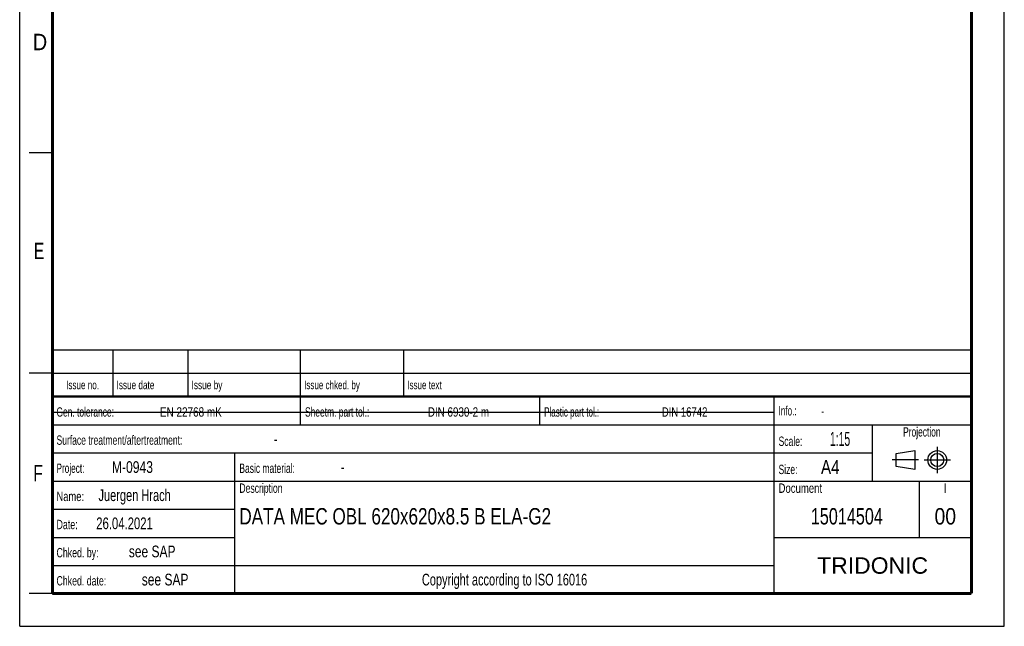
# Model space of a CAD drawing. Header units: millimetres. Extents: x 0 to 210, y 0 to 297.
# Tile 1 of 7: x 0 to 210, y 0 to 129. Entities that reach past the tile are written whole.
import ezdxf
from ezdxf.enums import TextEntityAlignment as Align

# ---------------------------------------------------------------- set-up
doc = ezdxf.new("R2010")
doc.units = ezdxf.units.MM
doc.header["$LTSCALE"] = 19.36
doc.linetypes.add('CENTER', pattern=[0.6, 0.375, -0.075, 0.075, -0.075])
doc.layers.get('0').update_dxf_attribs({"linetype": 'CONTINUOUS'})
doc.layers.add('DEFAULT_1', color=7, linetype='CENTER')
doc.layers.add('Z_NOTICE', color=7, linetype='CONTINUOUS')
doc.styles.get("Standard").update_dxf_attribs({"font": 'txt', "width": 0.7})
doc.styles.add('TEXTSTYLE_2', font='txt', dxfattribs={"width": 0.75})
doc.styles.add('TEXTSTYLE_5', font='arial.ttf')

# ---------------------------------------------------------------- blocks, each defined once
blk = doc.blocks.new('PROJEKTIONSMETHODE_BL0', base_point=(192.31, 35.47))
at = {"color": 2, "linetype": 'CONTINUOUS'}
for p, q in [((186.91, 36.87), (190.91, 37.47)), ((186.91, 34.07), (186.91, 36.87)), ((190.91, 37.47), (190.91, 33.47)), ((190.91, 33.47), (186.91, 34.07))]:
    blk.add_line(p, q, dxfattribs=at)
for radius in [2, 1.4]:
    blk.add_circle((195.71, 35.47), radius, dxfattribs=at)
at = {"layer": 'DEFAULT_1', "color": 2, "linetype": 'CENTER'}
for p, q in [((195.71, 38.27), (195.71, 32.67)), ((191.71, 35.47), (186.11, 35.47)), ((192.91, 35.47), (198.5, 35.47))]:
    blk.add_line(p, q, dxfattribs=at)

msp = doc.modelspace()

# ---------------------------------------------------------------- linework, layer by layer
at = {"color": 2, "linetype": 'CONTINUOUS'}
for p, q in [((0, 0), (0, 297)), ((210, 0), (210, 297)), ((7, 101), (2, 101)), ((6.9136191, 48.9601545), (6.9136191, 58.9601545)), ((6.9136191, 58.9601545), (202.9136191, 58.9601545)), ((19.9136191, 48.9601545), (19.9136191, 58.9601545)), ((35.9136191, 48.9601545), (35.9136191, 58.9601545)), ((59.9136191, 48.9601545), (59.9136191, 58.9601545)), ((81.9136191, 48.9601545), (81.9136191, 58.9601545)), ((202.9136191, 48.9601545), (202.9136191, 58.9601545)), ((7, 54), (2, 54)), ((6.9136191, 53.9601545), (202.9136191, 53.9601545)), ((6.9135461, 6.960131), (6.9135461, 48.960131)), ((6.9135461, 48.960131), (202.9135461, 48.960131)), ((6.9136191, 48.9601545), (202.9136191, 48.9601545)), ((59.9135461, 42.960131), (59.9135461, 48.960131)), ((110.9135461, 42.960131), (110.9135461, 48.960131)), ((160.9135461, 6.960131), (160.9135461, 48.960131)), ((202.9135461, 6.960131), (202.9135461, 48.960131)), ((6.9135461, 42.960131), (202.9135461, 42.960131)), ((181.9135461, 30.960131), (181.9135461, 42.960131)), ((6.9135461, 36.960131), (181.9135461, 36.960131)), ((45.9135461, 6.960131), (45.9135461, 36.960131)), ((6.9135461, 30.960131), (202.9135461, 30.960131)), ((191.9135461, 18.960131), (191.9135461, 30.960131)), ((6.9135461, 24.960131), (45.9135461, 24.960131)), ((6.9135461, 18.960131), (45.9135461, 18.960131)), ((160.9135461, 18.960131), (202.9135461, 18.960131)), ((6.9135461, 12.960131), (160.9135461, 12.960131)), ((7, 7), (2, 7)), ((6.9135461, 6.960131), (202.9135461, 6.960131)), ((0, 0), (210, 0))]:
    msp.add_line(p, q, dxfattribs=at)
at = {"color": 7, "linetype": 'CONTINUOUS'}
msp.add_line((6.9487303, 45.6927252), (160.7487303, 45.6927252), dxfattribs=at)
for points, const_width in [([(7, 7), (7, 290)], 0.7), ([(203, 7), (203, 290)], 0.7), ([(7, 49), (203, 49)], 0.5), ([(7, 7), (203, 7)], 0.7)]:
    msp.add_lwpolyline(points, dxfattribs=dict(at, const_width=const_width))

# ---------------------------------------------------------------- block references
at = {"color": 2, "linetype": 'CONTINUOUS'}
msp.add_blockref('PROJEKTIONSMETHODE_BL0', (192.3050847, 35.4697475), dxfattribs=at)

# ---------------------------------------------------------------- texts
at = {"color": 5, "linetype": 'CONTINUOUS', "style": 'TEXTSTYLE_2'}
for s, width, p in [('D', 0.904762, (2.8072937, 122.8571704)), ('E', 0.714286, (3.0024535, 78.3024711)), ('F', 0.714286, (2.9221923, 30.8970418))]:
    msp.add_text(s, height=3.5, dxfattribs=dict(at, width=width)).set_placement(p)
at = {"layer": 'Z_NOTICE', "color": 5, "linetype": 'CONTINUOUS', "style": 'TEXTSTYLE_2'}
for s, height, width, p in [('Issue date ', 1.8, 0.725108, (20.6636191, 50.5601545)), ('Issue by ', 1.8, 0.732804, (36.6636191, 50.5601545)), ('Issue chked. by', 1.8, 0.711111, (60.6636191, 50.5601545)), ('Issue text ', 1.8, 0.712121, (82.6636191, 50.5601545)), ('Gen. tolerance:', 2, 0.669841, (7.8510461, 44.710131)), ('EN 22768 mK', 2, 0.792208, (29.9105699, 44.710131)), ('Sheetm. part tol.:', 2, 0.67328, (60.8510461, 44.710131)), ('DIN 6930-2 m', 2, 0.78373, (87.0534271, 44.710131)), ('Plastic part tol.:', 2, 0.642857, (111.8510461, 44.710131)), ('DIN 16742', 2, 0.759259, (136.958189, 44.710131)), ('Info.: ', 2, 0.64966, (161.8510461, 44.960131)), ('Surface treatment/aftertreatment: ', 2, 0.681373, (7.8510461, 38.710131)), ('Scale:  ', 2, 0.684524, (161.8510461, 38.460131)), ('1:15', 3, 0.553571, (172.8034271, 38.460131)), ('-', 2.5, 0.714286, (54.1843795, 38.710131)), ('Project: ', 2, 0.656085, (7.8510461, 32.710131)), ('M-0943', 2.5, 0.77381, (19.6605699, 32.710131)), ('Basic material: ', 2, 0.675595, (46.8510461, 32.710131)), ('-', 2.5, 0.714286, (68.4700937, 32.710131)), ('Size: ', 2, 0.678571, (161.8510461, 32.460131)), (' A4', 3, 0.809524, (169.9939033, 32.460131)), ('Juergen Hrach', 2.5, 0.703297, (16.8034271, 26.710131)), ('Description', 2, 0.688312, (46.8510461, 28.460131)), ('Document', 2, 0.761905, (161.8510461, 28.460131)), ('Name: ', 2, 0.746032, (7.8510461, 26.710131)), ('26.04.2021', 2.5, 0.721429, (16.3272366, 20.710131)), ('Date: ', 2, 0.706349, (7.8510461, 20.710131)), ('Chked. by: ', 2, 0.701299, (7.8510461, 14.710131)), ('see SAP', 2.5, 0.765306, (23.2796176, 14.710131)), ('Chked. date: ', 2, 0.699634, (7.8510461, 8.710131)), ('see SAP', 2.5, 0.765306, (26.0415223, 8.710131))]:
    msp.add_text(s, height=height, dxfattribs=dict(at, width=width)).set_placement(p)
for s, height, width, p in [('Issue no.', 1.8, 0.719577, (13.4136191, 50.5601545)), ('Projection', 2, 0.671429, (192.4135461, 40.460131)), ('I', 2, 0.833333, (197.4135461, 28.460131)), ('Copyright according to ISO 16016', 2.5, 0.700149, (103.4135461, 8.710131))]:
    msp.add_text(s, height=height, dxfattribs=dict(at, width=width)).set_placement(p, align=Align.CENTER)
at = {"layer": 'Z_NOTICE', "color": 5, "linetype": 'CONTINUOUS', "width": 0.714286}
msp.add_text('-', height=1.8, dxfattribs=at).set_placement((170.9462842, 44.960131))
at = {"layer": 'Z_NOTICE', "color": 7, "linetype": 'CONTINUOUS', "style": 'TEXTSTYLE_2', "width": 0.779221}
msp.add_text('DATA MEC OBL 620x620x8.5 B ELA-G2', height=3.5, dxfattribs=at).set_placement((46.8510461, 21.710131))
at = {"layer": 'Z_NOTICE', "color": 7, "linetype": 'CONTINUOUS', "style": 'TEXTSTYLE_2'}
for s, width, p in [('15014504', 0.738095, (176.4135461, 21.710131)), ('00', 0.880952, (197.4135461, 21.710131))]:
    msp.add_text(s, height=3.5, dxfattribs=dict(at, width=width)).set_placement(p, align=Align.CENTER)
at = {"layer": 'Z_NOTICE', "color": 5, "linetype": 'CONTINUOUS', "style": 'TEXTSTYLE_5'}
msp.add_text('TRIDONIC', height=3.5, dxfattribs=at).set_placement((181.9135461, 11.210131), align=Align.CENTER)

doc.saveas('drawing.dxf')
